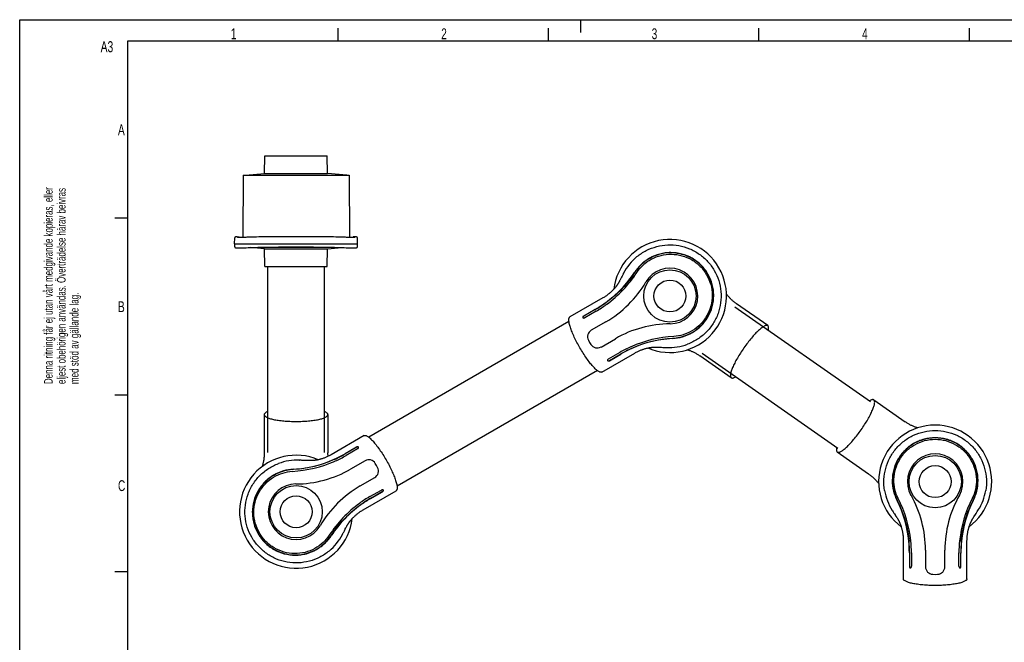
# Model space of a CAD drawing. Extents: x 0 to 420, y 0 to 297.
# Tile 3 of 8: x 0 to 228, y 153 to 297. Entities that reach past the tile are written whole.
import ezdxf

# ---------------------------------------------------------------- set-up
doc = ezdxf.new("R2010")
doc.units = 0
doc.header["$LTSCALE"] = 23.1
for name, color, linetype in [('100350_DXF_CONTINUOUS_LINE', 7, 'CONTINUOUS'), ('102161_DXF_CONTINUOUS_LINE', 7, 'CONTINUOUS'), ('102164_DXF_CONTINUOUS_LINE', 7, 'CONTINUOUS'), ('102167_DXF_CONTINUOUS_LINE', 7, 'CONTINUOUS'), ('102200_DXF_CONTINUOUS_LINE', 7, 'CONTINUOUS'), ('102215_DXF_FORMAT', 7, 'CONTINUOUS')]:
    doc.layers.add(name, color=color, linetype=linetype)
doc.styles.get("Standard").update_dxf_attribs({"font": 'txt', "width": 0.7})

# ---------------------------------------------------------------- blocks, each defined once
blk = doc.blocks.new('SYMBOL_16_BL0', base_point=(7.49, 145.42))
at = {"layer": '102215_DXF_FORMAT', "color": 7, "linetype": 'CONTINUOUS'}
for q in [(0, 14.98), (14.98, 0)]:
    blk.add_line((0, 0), q, dxfattribs=at)
for s, height, width, p in [('Denna ritning får ej utan vårt medgivande kopieras, eller', 1.9979, 0.687469, (7.64, 212.55)), ('eljest obehörigen användas. Överträdelse härav beivras', 1.9979, 0.686067, (10.63, 212.55)), ('med stöd av gällande lag.', 1.9979, 0.696, (13.63, 212.55)), ('Creo Parametric', 4.9947, 0.71746, (12.92, 96.09)), ('This document must not be copied, shown to third party or in', 1.9979, 0.704762, (7.58, 5.22)), ('any way used without our written permission.', 1.9979, 0.705628, (10.58, 5.22)), ('Contravention will be prosecuted.', 1.9979, 0.684704, (13.57, 5.22))]:
    blk.add_text(s, height=height, rotation=90, dxfattribs=dict(at, width=width)).set_placement(p)

msp = doc.modelspace()

# ---------------------------------------------------------------- linework, layer by layer
at = {"layer": '100350_DXF_CONTINUOUS_LINE', "color": 7, "linetype": 'CONTINUOUS'}
for p, q in [((56.74, 261.35), (56.81, 265.46)), ((56.81, 265.46), (71.24, 265.46)), ((71.32, 261.35), (71.24, 265.46)), ((51.73, 260.96), (51.66, 246.54)), ((51.73, 260.96), (76.32, 260.96)), ((52.28, 260.96), (56.74, 261.35)), ((56.74, 261.35), (71.32, 261.35)), ((75.78, 260.96), (71.32, 261.35)), ((76.32, 260.96), (76.4, 246.54)), ((49.78, 245.04), (49.8, 246.43)), ((49.85, 246.56), (49.84, 246.55)), ((49.87, 246.58), (49.85, 246.56)), ((49.88, 246.59), (49.87, 246.58)), ((49.89, 246.59), (49.88, 246.59)), ((49.98, 246.63), (49.97, 246.63)), ((49.98, 246.63), (49.98, 246.63)), ((50.06, 246.66), (49.99, 246.64)), ((50.36, 246.7), (50.35, 246.7)), ((50.37, 246.71), (50.36, 246.7)), ((50.38, 246.71), (50.77, 246.71)), ((50.39, 246.6), (50.39, 246.64)), ((50.4, 246.58), (50.39, 246.6)), ((50.4, 246.58), (50.4, 246.58)), ((50.85, 246.58), (50.77, 246.71)), ((50.85, 246.58), (50.85, 246.54)), ((53.15, 246.58), (53.14, 246.58)), ((55.94, 246.65), (55.37, 246.64)), ((55.97, 246.65), (55.94, 246.65)), ((72.12, 246.65), (72.09, 246.65)), ((72.68, 246.64), (72.12, 246.65)), ((74.91, 246.58), (74.91, 246.58)), ((77.29, 246.71), (77.21, 246.58)), ((77.21, 246.58), (77.21, 246.54)), ((77.68, 246.71), (77.28, 246.71)), ((77.66, 246.64), (77.66, 246.58)), ((77.66, 246.58), (77.66, 246.58)), ((78.08, 246.63), (78, 246.65)), ((78.08, 246.63), (78.08, 246.63)), ((78.17, 246.59), (78.16, 246.6)), ((78.18, 246.59), (78.17, 246.59)), ((78.19, 246.58), (78.18, 246.59)), ((78.2, 246.56), (78.19, 246.58)), ((78.25, 246.44), (78.25, 246.46)), ((78.28, 245.04), (78.25, 246.43)), ((49.78, 245.04), (49.79, 244.38)), ((49.78, 245.04), (78.28, 245.04)), ((49.79, 244.38), (49.79, 244.37)), ((49.84, 244.24), (49.85, 244.23)), ((50.14, 244.15), (50.17, 244.15)), ((50.17, 244.15), (50.19, 244.14)), ((50.19, 244.14), (50.22, 244.14)), ((50.22, 244.14), (50.25, 244.14)), ((50.25, 244.14), (50.29, 244.14)), ((50.25, 244.14), (50.27, 244.14)), ((50.29, 244.14), (50.32, 244.14)), ((50.32, 244.14), (50.36, 244.14)), ((50.34, 244.14), (50.38, 244.14)), ((50.38, 244.14), (50.44, 244.13)), ((50.44, 244.13), (50.5, 244.13)), ((50.48, 244.13), (50.55, 244.13)), ((50.53, 244.13), (50.6, 244.13)), ((50.6, 244.13), (50.68, 244.13)), ((50.65, 244.13), (50.74, 244.13)), ((50.71, 244.13), (50.83, 244.13)), ((50.8, 244.13), (50.93, 244.13)), ((50.89, 244.13), (51.03, 244.13)), ((51.03, 244.13), (51.18, 244.13)), ((51.14, 244.13), (51.34, 244.13)), ((51.34, 244.13), (51.56, 244.13)), ((51.56, 244.13), (51.84, 244.14)), ((51.79, 244.14), (52.1, 244.15)), ((52.1, 244.15), (52.49, 244.16)), ((52.48, 244.16), (52.96, 244.17)), ((52.95, 244.17), (53.61, 244.2)), ((56.74, 243.9), (53.39, 244.19)), ((53.61, 244.2), (54.11, 244.21)), ((54.11, 244.21), (54.62, 244.23)), ((54.62, 244.23), (55.15, 244.24)), ((55.15, 244.24), (55.98, 244.26)), ((57.05, 244.29), (71.01, 244.29)), ((71.32, 243.9), (74.66, 244.19)), ((72.07, 244.26), (72.9, 244.24)), ((72.9, 244.24), (73.43, 244.23)), ((73.43, 244.23), (73.94, 244.21)), ((73.94, 244.21), (74.44, 244.2)), ((74.44, 244.2), (75.16, 244.17)), ((75.16, 244.17), (75.62, 244.16)), ((75.62, 244.16), (76.01, 244.14)), ((76.01, 244.14), (76.31, 244.14)), ((76.31, 244.14), (76.54, 244.13)), ((76.54, 244.13), (76.76, 244.13)), ((76.76, 244.13), (76.95, 244.13)), ((76.95, 244.13), (77.1, 244.13)), ((77.1, 244.13), (77.23, 244.13)), ((77.23, 244.13), (77.35, 244.13)), ((77.35, 244.13), (77.43, 244.13)), ((77.43, 244.13), (77.5, 244.13)), ((77.5, 244.13), (77.57, 244.13)), ((77.57, 244.13), (77.64, 244.13)), ((77.64, 244.13), (77.7, 244.14)), ((77.7, 244.14), (77.73, 244.14)), ((77.73, 244.14), (77.77, 244.14)), ((77.77, 244.14), (77.8, 244.14)), ((77.8, 244.14), (77.83, 244.14)), ((77.83, 244.14), (77.86, 244.14)), ((77.86, 244.14), (77.89, 244.15)), ((77.89, 244.15), (77.91, 244.15)), ((77.91, 244.15), (77.93, 244.15)), ((78.27, 244.38), (78.28, 245.04)), ((56.81, 239.79), (56.74, 243.9)), ((56.74, 243.9), (71.32, 243.9)), ((71.24, 239.79), (71.32, 243.9)), ((56.81, 239.79), (71.24, 239.79))]:
    msp.add_line(p, q, dxfattribs=at)
for points in [[(49.84, 246.55), (49.83, 246.53), (49.82, 246.52), (49.81, 246.5), (49.81, 246.48), (49.8, 246.46), (49.8, 246.44), (49.8, 246.43)], [(49.97, 246.63), (49.96, 246.63), (49.96, 246.63), (49.95, 246.63), (49.94, 246.62), (49.93, 246.62), (49.93, 246.62), (49.92, 246.61), (49.91, 246.61), (49.9, 246.6), (49.89, 246.59)], [(50.35, 246.7), (50.32, 246.7), (50.29, 246.7), (50.25, 246.69), (50.2, 246.68), (50.14, 246.67), (50.06, 246.66)], [(77.71, 246.7), (77.69, 246.7), (77.69, 246.71)], [(78, 246.65), (77.93, 246.67), (77.87, 246.68), (77.82, 246.69), (77.78, 246.7), (77.74, 246.7), (77.71, 246.7)], [(78.16, 246.6), (78.15, 246.61), (78.14, 246.61), (78.13, 246.62), (78.12, 246.62), (78.11, 246.62), (78.11, 246.63), (78.1, 246.63), (78.09, 246.63), (78.09, 246.63), (78.08, 246.63)], [(78.25, 246.43), (78.25, 246.44), (78.25, 246.46), (78.25, 246.48), (78.24, 246.5), (78.23, 246.52), (78.22, 246.53), (78.21, 246.55), (78.2, 246.56)], [(49.79, 244.38), (49.79, 244.37), (49.79, 244.35), (49.79, 244.34), (49.8, 244.32), (49.8, 244.3), (49.81, 244.29), (49.82, 244.27), (49.83, 244.26), (49.84, 244.24), (49.85, 244.23), (49.86, 244.22), (49.87, 244.21), (49.88, 244.21), (49.89, 244.2), (49.9, 244.19), (49.91, 244.19), (49.92, 244.19), (49.93, 244.18), (49.94, 244.18), (49.95, 244.18), (49.95, 244.18), (49.96, 244.17), (49.97, 244.17), (49.97, 244.17), (49.98, 244.17), (49.99, 244.17), (50, 244.17), (50, 244.16), (50.01, 244.16), (50.02, 244.16)], [(50.02, 244.16), (50.03, 244.16), (50.03, 244.16), (50.04, 244.16)], [(50.04, 244.16), (50.05, 244.16), (50.06, 244.16), (50.07, 244.15), (50.08, 244.15), (50.09, 244.15), (50.1, 244.15), (50.11, 244.15), (50.12, 244.15), (50.14, 244.15)], [(50.08, 244.15), (50.09, 244.15), (50.1, 244.15), (50.11, 244.15), (50.12, 244.15), (50.13, 244.15)], [(55.98, 244.26), (57.29, 244.29), (58.63, 244.31), (59.98, 244.32), (61.33, 244.33), (62.68, 244.33), (64.03, 244.33), (65.38, 244.33), (66.72, 244.33), (68.07, 244.32), (69.42, 244.31), (70.77, 244.29), (72.07, 244.26)], [(77.93, 244.15), (77.95, 244.15), (77.96, 244.15), (77.97, 244.15), (77.98, 244.15), (77.99, 244.15), (78, 244.16), (78, 244.16), (78.01, 244.16), (78.02, 244.16), (78.03, 244.16), (78.04, 244.16), (78.04, 244.16), (78.05, 244.16), (78.06, 244.17), (78.07, 244.17), (78.07, 244.17), (78.08, 244.17), (78.09, 244.17), (78.09, 244.17), (78.1, 244.18), (78.11, 244.18), (78.12, 244.18), (78.12, 244.18), (78.13, 244.19), (78.14, 244.19), (78.15, 244.19), (78.16, 244.2), (78.17, 244.21), (78.18, 244.21), (78.19, 244.22), (78.2, 244.23), (78.21, 244.24), (78.22, 244.26), (78.23, 244.27), (78.24, 244.29), (78.25, 244.3), (78.26, 244.32), (78.26, 244.34), (78.26, 244.35), (78.27, 244.37), (78.27, 244.38)]]:
    msp.add_lwpolyline(points, dxfattribs=at)
for centre, start, end in [((58.99, 79.92), 91.2419, 92.0072), ((69.07, 79.92), 87.9928, 88.7581)]:
    msp.add_arc(centre, 166.76, start, end, dxfattribs=at)
for points, knots in [([(50.39, 246.64), (50.39, 246.64), (50.4, 246.65), (50.41, 246.65), (50.42, 246.65)], [0, 0, 0, 0, 0.309931, 1, 1, 1, 1]), ([(53.14, 246.58), (52.97, 246.57), (52.62, 246.56), (52.12, 246.55), (51.66, 246.54), (51.3, 246.54), (51.05, 246.54), (50.89, 246.54), (50.75, 246.54), (50.63, 246.55), (50.54, 246.55), (50.48, 246.56), (50.44, 246.56), (50.42, 246.57), (50.4, 246.57), (50.4, 246.57), (50.4, 246.58)], [0, 0, 0, 0, 0.191864, 0.376424, 0.547089, 0.697534, 0.763178, 0.821595, 0.872351, 0.915159, 0.949637, 0.975363, 0.984873, 0.99213, 0.997136, 1, 1, 1, 1]), ([(50.42, 246.65), (50.47, 246.67), (50.56, 246.69), (50.67, 246.7), (50.74, 246.71), (50.77, 246.71)], [0, 0, 0, 0, 0.440196, 0.751813, 1, 1, 1, 1]), ([(50.85, 246.58), (50.84, 246.58), (50.82, 246.58), (50.77, 246.58), (50.69, 246.57), (50.63, 246.56), (50.59, 246.55)], [0, 0, 0, 0, 0.062261, 0.248635, 0.560365, 1, 1, 1, 1]), ([(64.03, 246.71), (62.68, 246.71), (60, 246.71), (57.31, 246.68), (55.97, 246.65)], [0, 0, 0, 0, 0.500471, 1, 1, 1, 1]), ([(72.09, 246.65), (70.74, 246.68), (68.06, 246.71), (65.37, 246.71), (64.03, 246.71)], [0, 0, 0, 0, 0.499529, 1, 1, 1, 1]), ([(77.66, 246.58), (77.66, 246.57), (77.65, 246.57), (77.64, 246.57), (77.62, 246.56), (77.58, 246.56), (77.52, 246.55), (77.42, 246.55), (77.3, 246.54), (77.16, 246.54), (77, 246.54), (76.75, 246.54), (76.4, 246.54), (75.93, 246.55), (75.43, 246.56), (75.09, 246.57), (74.91, 246.58)], [0, 0, 0, 0, 0.002858, 0.007848, 0.015085, 0.024578, 0.050286, 0.08478, 0.127637, 0.178453, 0.236899, 0.302546, 0.453007, 0.623687, 0.808192, 1, 1, 1, 1]), ([(77.47, 246.55), (77.43, 246.56), (77.37, 246.57), (77.28, 246.58), (77.23, 246.58), (77.21, 246.58)], [0, 0, 0, 0, 0.438119, 0.749367, 1, 1, 1, 1]), ([(77.28, 246.71), (77.28, 246.71), (77.34, 246.71), (77.36, 246.7), (77.43, 246.7), (77.51, 246.68), (77.59, 246.67), (77.64, 246.65)], [0, 0, 0, 0, 0.062529, 0.248217, 0.388678, 0.559268, 1, 1, 1, 1]), ([(77.64, 246.65), (77.64, 246.65), (77.65, 246.65), (77.66, 246.64), (77.66, 246.64)], [0, 0, 0, 0, 0.690076, 1, 1, 1, 1])]:
    msp.add_open_spline(points, degree=3, knots=knots, dxfattribs=at)
at = {"layer": '102161_DXF_CONTINUOUS_LINE', "color": 7, "linetype": 'CONTINUOUS'}
for p, q in [((57.45, 196.71), (57.45, 239.79)), ((70.6, 196.71), (70.6, 239.79))]:
    msp.add_line(p, q, dxfattribs=at)
at = {"layer": '102164_DXF_CONTINUOUS_LINE', "color": 7, "linetype": 'CONTINUOUS'}
for p, q in [((127.24, 227.05), (80.84, 200.26)), ((133.82, 215.66), (87.42, 188.87))]:
    msp.add_line(p, q, dxfattribs=at)
at = {"layer": '102167_DXF_CONTINUOUS_LINE', "color": 7, "linetype": 'CONTINUOUS'}
for p, q in [((165.66, 230.46), (197.06, 208.48)), ((158.12, 219.69), (189.52, 197.7))]:
    msp.add_line(p, q, dxfattribs=at)
at = {"layer": '102200_DXF_CONTINUOUS_LINE', "color": 7, "linetype": 'CONTINUOUS'}
for p, q in [((139.44, 237.36), (139.1, 236.71)), ((139.53, 237.53), (139.44, 237.36)), ((139.61, 237.69), (139.53, 237.53)), ((139.69, 237.84), (139.61, 237.69)), ((139.79, 238.02), (139.69, 237.84)), ((139.9, 238.22), (139.79, 238.02)), ((139.89, 238.2), (139.9, 238.22)), ((139.9, 238.22), (139.9, 238.23)), ((142.97, 238.43), (142.96, 238.41)), ((139.02, 236.54), (138.96, 236.44)), ((139.1, 236.71), (139.02, 236.54)), ((135.11, 232.52), (127.46, 228.1)), ((135.61, 231.34), (135.67, 231.38)), ((135.9, 230.99), (135.89, 230.98)), ((133.31, 229.87), (130.65, 228.32)), ((133.34, 229.82), (130.67, 228.28)), ((133.55, 229.46), (130.88, 227.92)), ((135.76, 226.97), (132.41, 225.04)), ((131.75, 222.69), (132.01, 222.21)), ((132.01, 222.21), (132.3, 221.74)), ((134.66, 221.14), (138.01, 223.07)), ((136.39, 218.38), (139.06, 219.92)), ((136.6, 218.02), (139.27, 219.56)), ((136.62, 217.97), (139.29, 219.51)), ((141.78, 220.79), (141.72, 220.77)), ((147.66, 221.12), (147.78, 221.12)), ((147.78, 221.12), (147.9, 221.11)), ((147.9, 221.11), (148.09, 221.1)), ((148.09, 221.1), (148.69, 221.08)), ((148.69, 221.08), (148.95, 221.06)), ((148.95, 221.06), (149.14, 221.06)), ((149.14, 221.06), (149.33, 221.05)), ((149.33, 221.05), (149.49, 221.04)), ((149.49, 221.04), (149.82, 221.04)), ((149.82, 221.03), (149.8, 221.03)), ((164.83, 214.01), (157.59, 219.08)), ((197.87, 208.89), (205.11, 203.82)), ((71.4, 205.46), (71.4, 196.62)), ((78.03, 197.95), (75.37, 196.41)), ((78.06, 197.91), (75.39, 196.36)), ((78.27, 197.54), (75.6, 196)), ((65.17, 194.88), (64.83, 194.89)), ((64.83, 194.89), (64.86, 194.89)), ((65.33, 194.87), (65.17, 194.88)), ((65.51, 194.87), (65.33, 194.87)), ((65.7, 194.86), (65.51, 194.87)), ((65.97, 194.85), (65.7, 194.86)), ((66.75, 194.81), (66.57, 194.82)), ((66.88, 194.8), (66.75, 194.81)), ((66.99, 194.8), (66.88, 194.8)), ((72.88, 195.13), (72.94, 195.16)), ((79.99, 194.78), (76.65, 192.85)), ((82.65, 193.71), (82.36, 194.18)), ((82.91, 193.23), (82.65, 193.71)), ((78.9, 188.95), (82.24, 190.88)), ((79.55, 183.4), (87.2, 187.82)), ((81.11, 186.46), (83.78, 188)), ((81.32, 186.1), (83.99, 187.64)), ((81.34, 186.06), (84.01, 187.6)), ((78.75, 184.93), (78.76, 184.94)), ((203.5, 186.04), (203.51, 186.02)), ((220.62, 186.02), (220.63, 186.04)), ((79.04, 184.58), (78.99, 184.54)), ((202.14, 183.28), (202.14, 183.28)), ((202.14, 183.28), (202.22, 183.16)), ((202.15, 183.26), (202.14, 183.28)), ((202.22, 183.16), (202.34, 182.96)), ((202.34, 182.96), (202.43, 182.81)), ((202.43, 182.81), (202.53, 182.66)), ((202.53, 182.66), (202.63, 182.5)), ((221.39, 182.32), (221.53, 182.54)), ((221.53, 182.54), (221.63, 182.7)), ((221.63, 182.7), (221.73, 182.86)), ((221.73, 182.86), (221.82, 183)), ((221.82, 183), (221.99, 183.28)), ((221.99, 183.28), (221.98, 183.26)), ((202.88, 182.11), (202.91, 182.05)), ((203.12, 181.73), (203.19, 181.63)), ((203.19, 181.63), (203.25, 181.53)), ((220.84, 181.45), (220.9, 181.55)), ((220.9, 181.55), (220.96, 181.66)), ((220.96, 181.66), (221.06, 181.82)), ((221.06, 181.82), (221.39, 182.32)), ((74.87, 177.9), (74.96, 178.08)), ((74.96, 178.08), (75.05, 178.23)), ((75.05, 178.23), (75.13, 178.39)), ((75.13, 178.39), (75.22, 178.57)), ((75.22, 178.57), (75.4, 178.92)), ((75.4, 178.92), (75.43, 178.98)), ((75.43, 178.98), (75.58, 179.27)), ((75.58, 179.27), (75.64, 179.38)), ((75.64, 179.38), (75.7, 179.48)), ((71.69, 177.5), (71.7, 177.51)), ((74.76, 177.7), (74.87, 177.9)), ((74.77, 177.72), (74.76, 177.7)), ((74.76, 177.7), (74.76, 177.69)), ((204.69, 176.28), (204.69, 167.44)), ((205.96, 176.13), (205.95, 176.19)), ((206.41, 176.2), (206.41, 176.19)), ((218.18, 176.19), (218.17, 176.13)), ((206.09, 173.4), (206.09, 170.32)), ((206.14, 173.4), (206.14, 170.32)), ((206.56, 173.4), (206.56, 170.32)), ((209.82, 174.07), (209.82, 170.21)), ((214.32, 170.21), (214.32, 174.07)), ((217.57, 170.32), (217.57, 173.4)), ((217.99, 170.32), (217.99, 173.4)), ((218.04, 170.32), (218.04, 173.4)), ((211.52, 168.46), (212.07, 168.44)), ((212.07, 168.44), (212.61, 168.46))]:
    msp.add_line(p, q, dxfattribs=at)
for points in [[(138.96, 236.44), (138.91, 236.33), (138.88, 236.28), (138.85, 236.23), (138.82, 236.18), (138.79, 236.13), (138.77, 236.08), (138.74, 236.03), (138.71, 235.98), (138.68, 235.93), (138.65, 235.88), (138.62, 235.83), (138.58, 235.78), (138.55, 235.73), (138.52, 235.67), (138.48, 235.62), (138.44, 235.56), (138.4, 235.5), (138.36, 235.44), (138.32, 235.38), (138.27, 235.32), (138.22, 235.25), (138.17, 235.18), (138.12, 235.11), (138.06, 235.04), (138, 234.97), (137.94, 234.89), (137.87, 234.81), (137.8, 234.73), (137.72, 234.64), (137.65, 234.55), (137.56, 234.46), (137.47, 234.37), (137.38, 234.28), (137.28, 234.18), (137.18, 234.08), (137.07, 233.98), (136.96, 233.88), (136.85, 233.77), (136.73, 233.67), (136.6, 233.56), (136.47, 233.46), (136.34, 233.35), (136.2, 233.24), (136.05, 233.14), (135.91, 233.03), (135.76, 232.93), (135.6, 232.82), (135.44, 232.72), (135.28, 232.62), (135.11, 232.52)], [(173.29, 226.1), (166.05, 231.17), (165.89, 231.28), (165.74, 231.4), (165.58, 231.52), (165.44, 231.64), (165.29, 231.75), (165.15, 231.87), (165.02, 231.99), (164.89, 232.11), (164.76, 232.23), (164.64, 232.35), (164.53, 232.47), (164.42, 232.58), (164.31, 232.7), (164.21, 232.81), (164.11, 232.92), (164.01, 233.03), (163.93, 233.14), (163.84, 233.24), (163.76, 233.34), (163.72, 233.39)], [(134.83, 215.32), (142.49, 219.74), (142.66, 219.84), (142.83, 219.93), (143, 220.02), (143.17, 220.1), (143.34, 220.18), (143.51, 220.26), (143.67, 220.33), (143.84, 220.39), (144, 220.46), (144.16, 220.52), (144.31, 220.57), (144.46, 220.63), (144.61, 220.67), (144.76, 220.72), (144.9, 220.76), (145.04, 220.8), (145.17, 220.84), (145.3, 220.87), (145.42, 220.9), (145.55, 220.92), (145.66, 220.95), (145.77, 220.97), (145.88, 220.99), (145.98, 221.01), (146.08, 221.02), (146.17, 221.04), (146.27, 221.05), (146.35, 221.06), (146.44, 221.07), (146.52, 221.08), (146.6, 221.09), (146.67, 221.1), (146.74, 221.1), (146.81, 221.11), (146.88, 221.11), (146.95, 221.11), (147.01, 221.12), (147.08, 221.12), (147.14, 221.12), (147.2, 221.12), (147.26, 221.12), (147.32, 221.12), (147.37, 221.12), (147.43, 221.12), (147.49, 221.12), (147.55, 221.12), (147.61, 221.12), (147.66, 221.12)], [(154.7, 220.51), (154.79, 220.48), (154.91, 220.44), (155.04, 220.4), (155.17, 220.35), (155.3, 220.3), (155.44, 220.24), (155.58, 220.19), (155.72, 220.13), (155.86, 220.06), (156.01, 219.99), (156.16, 219.92), (156.32, 219.84), (156.47, 219.76), (156.63, 219.68), (156.79, 219.59), (156.95, 219.49), (157.11, 219.4), (157.27, 219.3), (157.43, 219.19), (157.59, 219.08)], [(56.65, 205.46), (56.65, 196.62), (56.65, 196.42), (56.64, 196.23), (56.63, 196.04), (56.62, 195.85), (56.6, 195.66), (56.59, 195.48), (56.56, 195.3), (56.54, 195.13), (56.52, 194.96), (56.49, 194.79), (56.46, 194.63), (56.43, 194.47), (56.4, 194.32), (56.36, 194.17), (56.33, 194.02), (56.29, 193.88), (56.26, 193.75), (56.22, 193.62), (56.18, 193.5), (56.16, 193.44)], [(208, 202.39), (207.91, 202.42), (207.79, 202.46), (207.66, 202.51), (207.53, 202.55), (207.4, 202.6), (207.26, 202.66), (207.12, 202.72), (206.98, 202.78), (206.83, 202.84), (206.68, 202.91), (206.53, 202.98), (206.38, 203.06), (206.22, 203.14), (206.07, 203.23), (205.91, 203.32), (205.75, 203.41), (205.59, 203.51), (205.43, 203.61), (205.27, 203.71), (205.11, 203.82)], [(79.83, 200.6), (72.17, 196.18), (72, 196.08), (71.83, 195.99), (71.66, 195.9), (71.49, 195.82), (71.32, 195.74), (71.15, 195.67), (70.98, 195.59), (70.82, 195.53), (70.66, 195.46), (70.5, 195.4), (70.35, 195.35), (70.19, 195.3), (70.05, 195.25), (69.9, 195.2), (69.76, 195.16), (69.62, 195.12), (69.49, 195.09), (69.36, 195.05), (69.23, 195.02), (69.11, 195), (69, 194.97), (68.89, 194.95), (68.78, 194.93), (68.68, 194.91), (68.58, 194.9), (68.48, 194.88), (68.39, 194.87), (68.3, 194.86), (68.22, 194.85), (68.14, 194.84), (68.06, 194.83), (67.99, 194.82), (67.91, 194.82), (67.84, 194.81), (67.78, 194.81), (67.71, 194.81), (67.65, 194.8), (67.58, 194.8), (67.52, 194.8), (67.46, 194.8), (67.4, 194.8), (67.34, 194.8), (67.28, 194.8), (67.23, 194.8), (67.17, 194.8), (67.11, 194.8), (67.05, 194.8), (66.99, 194.8)], [(71.44, 195.8), (71.43, 195.86), (71.42, 196.05), (71.41, 196.24), (71.41, 196.43), (71.4, 196.62)], [(189.4, 196.81), (196.65, 191.74), (196.81, 191.62), (196.96, 191.5), (197.11, 191.39), (197.26, 191.27), (197.4, 191.15), (197.54, 191.03), (197.68, 190.91), (197.81, 190.79), (197.93, 190.67), (198.05, 190.55), (198.17, 190.43), (198.28, 190.32), (198.39, 190.2), (198.49, 190.09), (198.59, 189.98), (198.68, 189.87), (198.77, 189.77), (198.85, 189.66), (198.93, 189.56), (198.98, 189.51)], [(66.57, 194.82), (66.24, 194.83), (65.97, 194.85)], [(75.7, 179.48), (75.75, 179.59), (75.78, 179.64), (75.81, 179.69), (75.83, 179.74), (75.86, 179.79), (75.89, 179.84), (75.92, 179.89), (75.95, 179.94), (75.98, 179.99), (76.01, 180.04), (76.04, 180.09), (76.07, 180.14), (76.11, 180.19), (76.14, 180.25), (76.18, 180.3), (76.22, 180.36), (76.26, 180.42), (76.3, 180.48), (76.34, 180.54), (76.39, 180.6), (76.43, 180.67), (76.49, 180.74), (76.54, 180.81), (76.6, 180.88), (76.66, 180.96), (76.72, 181.03), (76.79, 181.11), (76.86, 181.19), (76.93, 181.28), (77.01, 181.37), (77.1, 181.46), (77.18, 181.55), (77.28, 181.64), (77.37, 181.74), (77.48, 181.84), (77.58, 181.94), (77.69, 182.04), (77.81, 182.15), (77.93, 182.25), (78.06, 182.36), (78.19, 182.46), (78.32, 182.57), (78.46, 182.68), (78.6, 182.78), (78.75, 182.89), (78.9, 183), (79.06, 183.1), (79.22, 183.2), (79.38, 183.3), (79.55, 183.4)], [(202.63, 182.5), (202.66, 182.44), (202.88, 182.11)], [(202.91, 182.05), (203.09, 181.78), (203.12, 181.73)], [(203.25, 181.53), (203.31, 181.43), (203.34, 181.38), (203.37, 181.33), (203.4, 181.28), (203.43, 181.23), (203.46, 181.18), (203.49, 181.13), (203.52, 181.08), (203.54, 181.03), (203.57, 180.97), (203.6, 180.92), (203.63, 180.86), (203.66, 180.81), (203.69, 180.75), (203.72, 180.69), (203.75, 180.62), (203.78, 180.56), (203.81, 180.49), (203.85, 180.42), (203.88, 180.34), (203.91, 180.26), (203.95, 180.18), (203.98, 180.1), (204.02, 180.01), (204.05, 179.91), (204.09, 179.82), (204.12, 179.71), (204.16, 179.61), (204.19, 179.49), (204.23, 179.38), (204.27, 179.25), (204.3, 179.13), (204.34, 178.99), (204.37, 178.86), (204.41, 178.71), (204.44, 178.56), (204.47, 178.41), (204.5, 178.26), (204.53, 178.09), (204.56, 177.93), (204.58, 177.76), (204.61, 177.59), (204.63, 177.41), (204.64, 177.23), (204.66, 177.04), (204.67, 176.86), (204.68, 176.67), (204.69, 176.47), (204.69, 176.28)], [(219.44, 167.44), (219.44, 176.28), (219.45, 176.48), (219.45, 176.67), (219.46, 176.86), (219.47, 177.05), (219.49, 177.24), (219.51, 177.42), (219.53, 177.6), (219.55, 177.78), (219.58, 177.95), (219.61, 178.11), (219.63, 178.28), (219.67, 178.43), (219.7, 178.59), (219.73, 178.74), (219.77, 178.88), (219.8, 179.02), (219.84, 179.15), (219.87, 179.28), (219.91, 179.4), (219.95, 179.52), (219.98, 179.63), (220.02, 179.74), (220.06, 179.84), (220.09, 179.94), (220.13, 180.03), (220.16, 180.12), (220.2, 180.21), (220.23, 180.29), (220.27, 180.37), (220.3, 180.44), (220.33, 180.51), (220.36, 180.58), (220.39, 180.65), (220.42, 180.71), (220.45, 180.77), (220.48, 180.83), (220.51, 180.89), (220.54, 180.94), (220.57, 181), (220.6, 181.05), (220.63, 181.1), (220.66, 181.15), (220.69, 181.2), (220.72, 181.25), (220.75, 181.3), (220.78, 181.35), (220.81, 181.4), (220.84, 181.45)]]:
    msp.add_lwpolyline(points, dxfattribs=at)
for centre, radius in [((150.63, 232.96), 6.06), ((150.63, 232.96), 3.7), ((212.07, 189.94), 6.06), ((212.07, 189.94), 3.7), ((64.03, 182.96), 6.06), ((64.03, 182.96), 3.7)]:
    msp.add_circle(centre, radius, dxfattribs=at)
for centre, radius, start, end in [((150.63, 232.96), 13.1, 246.8943, 173.1061), ((150.78, 232.65), 12.23, 129.5526, 152.8935), ((120.34, 252.85), 26.38, 305.5258, 326.8266), ((119.04, 254.08), 28.6, 306.2478, 326.7598), ((150.63, 232.96), 6.44, 270.4474, 149.5526), ((122.88, 249.27), 25.75, 300, 329.5526), ((118.93, 254.78), 28.77, 300.0003, 305.4462), ((118.76, 255.07), 29.15, 300.0028, 305.3762), ((120.38, 252.27), 26.34, 299.9917, 306.079), ((122.93, 248.78), 22.02, 306.0987, 306.2359), ((150.88, 200.77), 25.75, 90.4474, 120), ((133.29, 223.53), 1.75, 120, 208.5), ((153.13, 195.04), 28.6, 93.1974, 113.7524), ((133.79, 222.66), 1.75, 211.5, 300), ((152.71, 196.78), 26.38, 93.1734, 114.4742), ((150.44, 233.25), 12.23, 267.1277, 290.4475), ((152.26, 197.06), 26.4, 113.9281, 120.0011), ((153.83, 194.34), 29.12, 114.6203, 120.0007), ((153.67, 194.61), 28.76, 114.5528, 120.0007), ((150.49, 201.05), 22.03, 113.7643, 113.9287), ((136.31, 218.06), 0.149, 204.6796, 209.9914), ((212.07, 189.94), 13.1, 306.8943, 233.1061), ((60.99, 221.31), 28.76, 294.5528, 300.0007), ((60.83, 221.58), 29.12, 294.6203, 300.0007), ((78.34, 197.87), 0.149, 24.6796, 29.9914), ((212.07, 189.94), 6.44, 330.4474, 209.5526), ((64.03, 182.96), 13.1, 66.8943, 353.1061), ((64.22, 182.67), 12.23, 87.1277, 110.4475), ((61.53, 220.88), 28.6, 273.1974, 293.7524), ((61.95, 219.14), 26.38, 273.1734, 294.4742), ((64.17, 214.87), 22.03, 293.7643, 293.9287), ((62.4, 218.86), 26.4, 293.9281, 300.0011), ((80.87, 193.26), 1.75, 31.5, 120), ((63.78, 215.15), 25.75, 270.4474, 300), ((81.37, 192.4), 1.75, 300, 28.5), ((64.03, 182.96), 6.44, 90.4474, 329.5526), ((91.78, 166.65), 25.75, 120, 149.5526), ((212.41, 189.92), 12.23, 189.5526, 212.8935), ((211.73, 189.92), 12.23, 327.6758, 350.4507), ((95.62, 161.84), 28.6, 126.2478, 146.7598), ((91.73, 167.14), 22.02, 126.0987, 126.2359), ((94.27, 163.65), 26.34, 119.9917, 126.079), ((95.9, 160.85), 29.15, 120.0028, 125.3762), ((95.73, 161.14), 28.77, 120.0003, 125.4462), ((179.7, 173.65), 26.38, 5.5258, 26.8266), ((177.98, 173.14), 28.6, 6.2478, 26.7598), ((184.07, 174.07), 25.75, 0, 29.5526), ((240.07, 174.07), 25.75, 150.4474, 180), ((246.16, 173.14), 28.6, 153.2402, 173.7522), ((244.43, 173.65), 26.38, 153.1734, 174.4742), ((94.32, 163.07), 26.38, 125.5258, 146.8266), ((211.52, 190.03), 12.46, 327.2004, 327.7445), ((63.87, 183.27), 12.23, 309.5526, 332.8935), ((177.32, 173.4), 28.77, 0.0003, 5.4462), ((176.99, 173.4), 29.15, 0.0028, 5.3762), ((184.52, 173.86), 22.02, 6.0987, 6.2359), ((180.22, 173.4), 26.34, 359.9917, 6.079), ((243.97, 173.4), 26.4, 173.9281, 180.0011), ((239.63, 173.86), 22.03, 173.7643, 173.9287), ((247.11, 173.4), 29.12, 174.6203, 180.0007), ((246.8, 173.4), 28.76, 174.5528, 180.0007), ((211.57, 170.21), 1.75, 180, 268.5), ((212.57, 170.21), 1.75, 271.5, 360), ((217.82, 170.09), 0.149, 264.6796, 269.9914)]:
    msp.add_arc(centre, radius, start, end, dxfattribs=at)
for points, knots in [([(142.99, 242.08), (143.66, 242.63), (145.11, 243.58), (147.54, 244.51), (150.11, 244.9), (152.7, 244.73), (155.2, 244), (157.48, 242.74), (159.43, 241.03), (160.46, 239.63), (160.89, 238.88)], [0, 0, 0, 0, 0.125011, 0.250011, 0.375011, 0.500009, 0.625007, 0.750005, 0.875, 1, 1, 1, 1]), ([(159.44, 238.05), (159.01, 238.8), (158.2, 239.85), (156.89, 241), (155.44, 241.96), (153.41, 242.79), (151.24, 243.07), (149.52, 242.96), (147.84, 242.62), (145.86, 241.81), (143.88, 240.32), (142.84, 239.07), (142.42, 238.41)], [0, 0, 0, 0, 0.127967, 0.192053, 0.256102, 0.383734, 0.510963, 0.574481, 0.637769, 0.762974, 0.885131, 1, 1, 1, 1]), ([(159.39, 238.02), (158.9, 238.86), (157.66, 240.42), (155.2, 242.1), (152.36, 242.99), (149.45, 243), (146.88, 242.25), (144.9, 241.07), (143.47, 239.76), (142.75, 238.83), (142.45, 238.37)], [0, 0, 0, 0, 0.144919, 0.289912, 0.43481, 0.580042, 0.714627, 0.825861, 0.918603, 1, 1, 1, 1]), ([(142.97, 238.43), (143.37, 239.04), (144.37, 240.22), (146.28, 241.59), (148.54, 242.47), (150.99, 242.75), (153.44, 242.4), (155.74, 241.43), (157.71, 239.91), (158.72, 238.58), (159.13, 237.87)], [0, 0, 0, 0, 0.114836, 0.236975, 0.362222, 0.488843, 0.616176, 0.743923, 0.871904, 1, 1, 1, 1]), ([(142.45, 238.37), (141.47, 236.87), (139.38, 234.29), (136.86, 232.16), (135.64, 231.3)], [0, 0, 0, 0, 0.545746, 1, 1, 1, 1]), ([(151.22, 223.17), (151.77, 223.21), (152.94, 223.36), (154.79, 223.94), (156.8, 225.07), (158.73, 226.92), (160.18, 229.44), (160.83, 232.35), (160.61, 235.32), (159.88, 237.17), (159.39, 238.02)], [0, 0, 0, 0, 0.081398, 0.174131, 0.285355, 0.419963, 0.565199, 0.71009, 0.855082, 1, 1, 1, 1]), ([(151.25, 223.12), (152.03, 223.17), (153.63, 223.43), (155.91, 224.41), (157.6, 225.71), (158.73, 227), (159.7, 228.44), (160.54, 230.45), (160.83, 232.63), (160.72, 234.36), (160.38, 236.07), (159.88, 237.3), (159.44, 238.05)], [0, 0, 0, 0, 0.11487, 0.237028, 0.362232, 0.42552, 0.489038, 0.616266, 0.743898, 0.807947, 0.872033, 1, 1, 1, 1]), ([(159.13, 237.87), (159.54, 237.16), (160.18, 235.62), (160.52, 233.15), (160.21, 230.68), (159.29, 228.38), (157.82, 226.4), (155.93, 224.88), (153.78, 223.91), (152.27, 223.63), (151.53, 223.59)], [0, 0, 0, 0, 0.128097, 0.256079, 0.383823, 0.511153, 0.637775, 0.763023, 0.885164, 1, 1, 1, 1]), ([(160.89, 238.88), (161.32, 238.14), (162.02, 236.55), (162.53, 234), (162.47, 231.4), (161.86, 228.87), (160.71, 226.54), (159.09, 224.5), (157.07, 222.87), (155.52, 222.09), (154.71, 221.79)], [0, 0, 0, 0, 0.125, 0.249995, 0.374993, 0.499991, 0.624989, 0.749989, 0.874989, 1, 1, 1, 1]), ([(129.79, 220.93), (129.54, 221.35), (129.09, 222.18), (128.47, 223.42), (127.96, 224.58), (127.57, 225.64), (127.35, 226.43), (127.25, 226.97), (127.21, 227.31), (127.21, 227.59), (127.25, 227.81), (127.33, 227.99), (127.41, 228.07), (127.46, 228.1)], [0, 0, 0, 0, 0.186919, 0.36653, 0.532041, 0.677517, 0.798283, 0.848399, 0.89138, 0.927266, 0.95645, 0.979967, 1, 1, 1, 1]), ([(130.65, 228.32), (130.6, 228.3), (130.53, 228.25), (130.45, 228.15), (130.41, 228.04), (130.42, 227.97), (130.43, 227.94)], [0, 0, 0, 0, 0.302162, 0.57575, 0.804974, 1, 1, 1, 1]), ([(130.67, 228.28), (130.63, 228.26), (130.56, 228.21), (130.47, 228.09), (130.43, 227.98), (130.45, 227.92)], [0, 0, 0, 0, 0.297256, 0.572072, 1, 1, 1, 1]), ([(130.43, 227.94), (130.44, 227.93), (130.47, 227.89), (130.53, 227.86), (130.57, 227.85)], [0, 0, 0, 0, 0.231133, 1, 1, 1, 1]), ([(130.57, 227.85), (130.59, 227.85), (130.7, 227.84), (130.81, 227.88), (130.88, 227.92)], [0, 0, 0, 0, 0.226618, 1, 1, 1, 1]), ([(173.29, 226.1), (173.25, 226.13), (173.14, 226.17), (172.95, 226.16), (172.73, 226.1), (172.47, 225.98), (172.18, 225.81), (171.73, 225.49), (171.11, 224.95), (170.32, 224.15), (169.48, 223.2), (168.62, 222.12), (168.06, 221.35), (167.78, 220.95)], [0, 0, 0, 0, 0.020034, 0.043552, 0.072737, 0.108625, 0.151607, 0.201723, 0.32249, 0.467964, 0.633473, 0.813081, 1, 1, 1, 1]), ([(173.41, 225.03), (173.44, 225.16), (173.48, 225.39), (173.49, 225.7), (173.43, 225.94), (173.34, 226.06), (173.29, 226.1)], [0, 0, 0, 0, 0.344899, 0.618807, 0.829858, 1, 1, 1, 1]), ([(141.7, 220.81), (143.05, 221.43), (146.16, 222.55), (149.43, 223.07), (151.22, 223.17)], [0, 0, 0, 0, 0.454255, 1, 1, 1, 1]), ([(134.83, 215.32), (134.79, 215.3), (134.67, 215.26), (134.48, 215.29), (134.27, 215.37), (134.02, 215.51), (133.75, 215.7), (133.33, 216.07), (132.76, 216.66), (132.04, 217.52), (131.29, 218.54), (130.52, 219.69), (130.03, 220.51), (129.79, 220.93)], [0, 0, 0, 0, 0.020033, 0.04355, 0.072734, 0.10862, 0.151601, 0.201717, 0.322483, 0.467958, 0.633469, 0.81308, 1, 1, 1, 1]), ([(167.78, 220.95), (167.5, 220.56), (166.97, 219.77), (166.25, 218.59), (165.64, 217.47), (165.16, 216.46), (164.87, 215.69), (164.72, 215.15), (164.66, 214.82), (164.63, 214.54), (164.65, 214.31), (164.71, 214.13), (164.79, 214.04), (164.83, 214.01)], [0, 0, 0, 0, 0.186918, 0.366526, 0.532036, 0.67751, 0.798277, 0.848393, 0.891376, 0.927263, 0.956448, 0.979966, 1, 1, 1, 1]), ([(136.39, 218.38), (136.35, 218.35), (136.28, 218.3), (136.2, 218.2), (136.16, 218.09), (136.17, 218.02), (136.18, 217.99)], [0, 0, 0, 0, 0.295118, 0.567673, 0.802282, 1, 1, 1, 1]), ([(136.17, 218.01), (136.18, 218), (136.21, 217.97), (136.26, 217.95), (136.29, 217.95)], [0, 0, 0, 0, 0.23265, 1, 1, 1, 1]), ([(136.18, 217.98), (136.2, 217.95), (136.26, 217.91), (136.37, 217.89), (136.5, 217.91), (136.58, 217.95), (136.62, 217.97)], [0, 0, 0, 0, 0.195026, 0.42425, 0.697838, 1, 1, 1, 1]), ([(136.29, 217.95), (136.31, 217.94), (136.42, 217.94), (136.53, 217.97), (136.6, 218.02)], [0, 0, 0, 0, 0.224819, 1, 1, 1, 1]), ([(164.83, 214.01), (164.88, 213.98), (165.03, 213.93), (165.27, 213.96), (165.56, 214.08), (165.76, 214.19), (165.87, 214.26)], [0, 0, 0, 0, 0.170142, 0.381193, 0.655101, 1, 1, 1, 1]), ([(194.92, 201.95), (195.2, 202.35), (195.73, 203.14), (196.45, 204.32), (197.05, 205.43), (197.53, 206.45), (197.83, 207.21), (197.98, 207.75), (198.04, 208.08), (198.06, 208.36), (198.05, 208.59), (197.99, 208.77), (197.91, 208.86), (197.87, 208.89)], [0, 0, 0, 0, 0.186918, 0.366526, 0.532036, 0.67751, 0.798277, 0.848393, 0.891376, 0.927263, 0.956448, 0.979966, 1, 1, 1, 1]), ([(197.87, 208.89), (197.81, 208.93), (197.67, 208.97), (197.43, 208.94), (197.13, 208.83), (196.93, 208.71), (196.83, 208.64)], [0, 0, 0, 0, 0.170142, 0.381193, 0.655101, 1, 1, 1, 1]), ([(57.45, 206.17), (57.33, 206.12), (57.12, 206.02), (56.87, 205.85), (56.7, 205.67), (56.65, 205.52), (56.65, 205.46)], [0, 0, 0, 0, 0.344899, 0.618807, 0.829858, 1, 1, 1, 1]), ([(56.65, 205.46), (56.65, 205.41), (56.68, 205.29), (56.79, 205.14), (56.97, 204.99), (57.22, 204.85), (57.52, 204.72), (58.05, 204.53), (58.84, 204.33), (59.95, 204.14), (61.21, 204), (62.59, 203.91), (63.54, 203.89), (64.03, 203.89)], [0, 0, 0, 0, 0.020034, 0.043552, 0.072737, 0.108625, 0.151607, 0.201723, 0.32249, 0.467964, 0.633473, 0.813081, 1, 1, 1, 1]), ([(64.03, 203.89), (64.51, 203.89), (65.46, 203.91), (66.84, 204), (68.11, 204.14), (69.21, 204.33), (70.01, 204.53), (70.53, 204.72), (70.84, 204.85), (71.08, 204.99), (71.26, 205.14), (71.37, 205.29), (71.4, 205.41), (71.4, 205.46)], [0, 0, 0, 0, 0.186918, 0.366526, 0.532036, 0.67751, 0.798277, 0.848393, 0.891376, 0.927263, 0.956448, 0.979966, 1, 1, 1, 1]), ([(71.4, 205.46), (71.4, 205.52), (71.36, 205.67), (71.19, 205.85), (70.93, 206.02), (70.72, 206.12), (70.6, 206.17)], [0, 0, 0, 0, 0.170142, 0.381193, 0.655101, 1, 1, 1, 1]), ([(189.4, 196.81), (189.45, 196.78), (189.56, 196.73), (189.75, 196.74), (189.97, 196.8), (190.23, 196.92), (190.51, 197.09), (190.97, 197.42), (191.59, 197.95), (192.38, 198.75), (193.22, 199.71), (194.08, 200.78), (194.64, 201.55), (194.92, 201.95)], [0, 0, 0, 0, 0.020034, 0.043552, 0.072737, 0.108625, 0.151607, 0.201723, 0.32249, 0.467964, 0.633473, 0.813081, 1, 1, 1, 1]), ([(200.35, 187.89), (200.21, 188.74), (200.11, 190.47), (200.51, 193.04), (201.46, 195.46), (202.91, 197.62), (204.79, 199.42), (207.02, 200.76), (209.48, 201.6), (211.21, 201.79), (212.07, 201.79)], [0, 0, 0, 0, 0.125011, 0.250011, 0.375011, 0.500009, 0.625007, 0.750005, 0.875, 1, 1, 1, 1]), ([(212.07, 201.79), (212.93, 201.79), (214.65, 201.6), (217.12, 200.76), (219.34, 199.42), (221.22, 197.62), (222.67, 195.46), (223.62, 193.04), (224.03, 190.47), (223.92, 188.74), (223.78, 187.89)], [0, 0, 0, 0, 0.125, 0.249995, 0.374993, 0.499991, 0.624989, 0.749989, 0.874989, 1, 1, 1, 1]), ([(79.83, 200.6), (79.87, 200.62), (79.98, 200.66), (80.17, 200.63), (80.39, 200.55), (80.63, 200.41), (80.91, 200.22), (81.33, 199.86), (81.9, 199.26), (82.61, 198.4), (83.37, 197.38), (84.14, 196.23), (84.63, 195.41), (84.87, 194.99)], [0, 0, 0, 0, 0.020033, 0.04355, 0.072734, 0.10862, 0.151601, 0.201717, 0.322483, 0.467958, 0.633469, 0.81308, 1, 1, 1, 1]), ([(212.07, 200.12), (211.2, 200.12), (209.89, 199.94), (208.24, 199.38), (206.68, 198.61), (204.94, 197.27), (203.62, 195.53), (202.85, 193.98), (202.3, 192.36), (202.02, 190.24), (202.32, 187.77), (202.89, 186.25), (203.24, 185.56)], [0, 0, 0, 0, 0.127967, 0.192053, 0.256102, 0.383734, 0.510963, 0.574481, 0.637769, 0.762974, 0.885131, 1, 1, 1, 1]), ([(212.07, 200.06), (211.09, 200.06), (209.12, 199.76), (206.44, 198.47), (204.25, 196.45), (202.78, 193.94), (202.15, 191.34), (202.18, 189.03), (202.6, 187.14), (203.05, 186.05), (203.3, 185.56)], [0, 0, 0, 0, 0.144919, 0.289912, 0.43481, 0.580042, 0.714627, 0.825861, 0.918603, 1, 1, 1, 1]), ([(203.5, 186.04), (203.17, 186.7), (202.65, 188.15), (202.42, 190.49), (202.79, 192.89), (203.77, 195.15), (205.3, 197.1), (207.28, 198.6), (209.59, 199.54), (211.24, 199.76), (212.07, 199.76)], [0, 0, 0, 0, 0.114836, 0.236975, 0.362222, 0.488843, 0.616176, 0.743923, 0.871904, 1, 1, 1, 1]), ([(220.9, 185.56), (221.25, 186.25), (221.82, 187.77), (222.11, 190.24), (221.83, 192.36), (221.28, 193.98), (220.52, 195.53), (219.19, 197.27), (217.46, 198.61), (215.9, 199.38), (214.25, 199.94), (212.94, 200.12), (212.07, 200.12)], [0, 0, 0, 0, 0.11487, 0.237028, 0.362232, 0.42552, 0.489038, 0.616266, 0.743898, 0.807947, 0.872033, 1, 1, 1, 1]), ([(220.84, 185.56), (221.08, 186.05), (221.53, 187.14), (221.95, 189.03), (221.98, 191.34), (221.35, 193.94), (219.89, 196.45), (217.7, 198.47), (215.01, 199.76), (213.04, 200.06), (212.07, 200.06)], [0, 0, 0, 0, 0.081398, 0.174131, 0.285355, 0.419963, 0.565199, 0.71009, 0.855082, 1, 1, 1, 1]), ([(212.07, 199.76), (212.89, 199.76), (214.54, 199.54), (216.85, 198.6), (218.84, 197.1), (220.37, 195.15), (221.34, 192.89), (221.71, 190.49), (221.48, 188.15), (220.96, 186.7), (220.63, 186.04)], [0, 0, 0, 0, 0.128097, 0.256079, 0.383823, 0.511153, 0.637775, 0.763023, 0.885164, 1, 1, 1, 1]), ([(78.47, 197.94), (78.46, 197.97), (78.4, 198.01), (78.29, 198.03), (78.16, 198.01), (78.08, 197.97), (78.03, 197.95)], [0, 0, 0, 0, 0.195026, 0.42425, 0.697838, 1, 1, 1, 1]), ([(78.37, 197.97), (78.34, 197.98), (78.24, 197.98), (78.13, 197.95), (78.06, 197.91)], [0, 0, 0, 0, 0.224819, 1, 1, 1, 1]), ([(78.27, 197.54), (78.31, 197.57), (78.38, 197.62), (78.46, 197.72), (78.5, 197.83), (78.49, 197.9), (78.48, 197.93)], [0, 0, 0, 0, 0.295118, 0.567673, 0.802282, 1, 1, 1, 1]), ([(78.49, 197.91), (78.48, 197.92), (78.45, 197.95), (78.4, 197.97), (78.37, 197.97)], [0, 0, 0, 0, 0.23265, 1, 1, 1, 1]), ([(189.28, 197.87), (189.25, 197.74), (189.22, 197.51), (189.21, 197.2), (189.26, 196.96), (189.35, 196.84), (189.4, 196.81)], [0, 0, 0, 0, 0.344899, 0.618807, 0.829858, 1, 1, 1, 1]), ([(53.77, 177.04), (53.34, 177.78), (52.64, 179.37), (52.13, 181.92), (52.19, 184.52), (52.8, 187.05), (53.95, 189.38), (55.57, 191.42), (57.59, 193.05), (59.14, 193.83), (59.95, 194.13)], [0, 0, 0, 0, 0.125, 0.249995, 0.374993, 0.499991, 0.624989, 0.749989, 0.874989, 1, 1, 1, 1]), ([(72.96, 195.11), (71.61, 194.49), (68.5, 193.37), (65.23, 192.85), (63.44, 192.75)], [0, 0, 0, 0, 0.454255, 1, 1, 1, 1]), ([(84.87, 194.99), (85.11, 194.57), (85.57, 193.74), (86.18, 192.5), (86.69, 191.34), (87.08, 190.29), (87.31, 189.49), (87.41, 188.95), (87.45, 188.62), (87.44, 188.33), (87.41, 188.11), (87.33, 187.93), (87.25, 187.85), (87.2, 187.82)], [0, 0, 0, 0, 0.186919, 0.36653, 0.532041, 0.677517, 0.798283, 0.848399, 0.89138, 0.927266, 0.95645, 0.979967, 1, 1, 1, 1]), ([(63.41, 192.8), (62.63, 192.76), (61.03, 192.49), (58.75, 191.51), (57.06, 190.21), (55.93, 188.92), (54.96, 187.48), (54.12, 185.47), (53.83, 183.29), (53.94, 181.56), (54.27, 179.85), (54.78, 178.62), (55.21, 177.87)], [0, 0, 0, 0, 0.11487, 0.237028, 0.362232, 0.42552, 0.489038, 0.616266, 0.743898, 0.807947, 0.872033, 1, 1, 1, 1]), ([(63.44, 192.75), (62.89, 192.72), (61.72, 192.56), (59.87, 191.98), (57.86, 190.85), (55.93, 189), (54.48, 186.48), (53.82, 183.57), (54.05, 180.6), (54.78, 178.75), (55.27, 177.9)], [0, 0, 0, 0, 0.081398, 0.174131, 0.285355, 0.419963, 0.565199, 0.71009, 0.855082, 1, 1, 1, 1]), ([(55.53, 178.05), (55.12, 178.77), (54.47, 180.3), (54.14, 182.77), (54.45, 185.24), (55.37, 187.55), (56.84, 189.52), (58.73, 191.04), (60.87, 192.01), (62.39, 192.29), (63.13, 192.33)], [0, 0, 0, 0, 0.128097, 0.256079, 0.383823, 0.511153, 0.637775, 0.763023, 0.885164, 1, 1, 1, 1]), ([(84.09, 188.07), (84.06, 188.07), (83.96, 188.08), (83.85, 188.04), (83.78, 188)], [0, 0, 0, 0, 0.226618, 1, 1, 1, 1]), ([(83.99, 187.64), (84.03, 187.66), (84.09, 187.71), (84.19, 187.83), (84.23, 187.94), (84.21, 188)], [0, 0, 0, 0, 0.297256, 0.572072, 1, 1, 1, 1]), ([(84.01, 187.6), (84.05, 187.62), (84.13, 187.68), (84.21, 187.78), (84.25, 187.88), (84.24, 187.95), (84.22, 187.98)], [0, 0, 0, 0, 0.302162, 0.57575, 0.804974, 1, 1, 1, 1]), ([(84.22, 187.98), (84.22, 187.99), (84.18, 188.04), (84.13, 188.06), (84.09, 188.07)], [0, 0, 0, 0, 0.231133, 1, 1, 1, 1]), ([(203.3, 185.56), (204.1, 183.96), (205.29, 180.87), (205.87, 177.62), (206.01, 176.13)], [0, 0, 0, 0, 0.545746, 1, 1, 1, 1]), ([(218.12, 176.13), (218.26, 177.62), (218.84, 180.87), (220.03, 183.96), (220.84, 185.56)], [0, 0, 0, 0, 0.454255, 1, 1, 1, 1]), ([(72.21, 177.55), (73.19, 179.05), (75.27, 181.63), (77.8, 183.76), (79.02, 184.62)], [0, 0, 0, 0, 0.545746, 1, 1, 1, 1]), ([(71.69, 177.5), (71.29, 176.88), (70.29, 175.7), (68.38, 174.33), (66.12, 173.45), (63.67, 173.17), (61.21, 173.52), (58.92, 174.49), (56.95, 176.02), (55.94, 177.34), (55.53, 178.05)], [0, 0, 0, 0, 0.114836, 0.236975, 0.362222, 0.488843, 0.616176, 0.743923, 0.871904, 1, 1, 1, 1]), ([(71.66, 173.84), (71, 173.29), (69.55, 172.34), (67.12, 171.41), (64.55, 171.02), (61.96, 171.19), (59.46, 171.92), (57.18, 173.18), (55.23, 174.89), (54.2, 176.29), (53.77, 177.04)], [0, 0, 0, 0, 0.125011, 0.250011, 0.375011, 0.500009, 0.625007, 0.750005, 0.875, 1, 1, 1, 1]), ([(55.21, 177.87), (55.65, 177.12), (56.46, 176.07), (57.77, 174.92), (59.22, 173.96), (61.24, 173.13), (63.41, 172.85), (65.14, 172.96), (66.82, 173.3), (68.79, 174.11), (70.78, 175.6), (71.81, 176.85), (72.24, 177.51)], [0, 0, 0, 0, 0.127967, 0.192053, 0.256102, 0.383734, 0.510963, 0.574481, 0.637769, 0.762974, 0.885131, 1, 1, 1, 1]), ([(55.27, 177.9), (55.76, 177.06), (57, 175.5), (59.45, 173.82), (62.3, 172.93), (65.21, 172.92), (67.78, 173.67), (69.76, 174.85), (71.18, 176.16), (71.91, 177.1), (72.21, 177.55)], [0, 0, 0, 0, 0.144919, 0.289912, 0.43481, 0.580042, 0.714627, 0.825861, 0.918603, 1, 1, 1, 1]), ([(206.09, 170.32), (206.09, 170.27), (206.1, 170.18), (206.14, 170.06), (206.22, 169.97), (206.29, 169.94), (206.32, 169.94)], [0, 0, 0, 0, 0.302162, 0.57575, 0.804974, 1, 1, 1, 1]), ([(206.14, 170.32), (206.14, 170.27), (206.15, 170.19), (206.2, 170.05), (206.28, 169.96), (206.35, 169.95)], [0, 0, 0, 0, 0.297256, 0.572072, 1, 1, 1, 1]), ([(206.32, 169.94), (206.35, 169.94), (206.41, 169.96), (206.46, 170.01), (206.48, 170.04)], [0, 0, 0, 0, 0.459085, 1, 1, 1, 1]), ([(206.48, 170.04), (206.49, 170.06), (206.54, 170.15), (206.56, 170.24), (206.56, 170.32)], [0, 0, 0, 0, 0.231709, 1, 1, 1, 1]), ([(217.57, 170.32), (217.57, 170.27), (217.59, 170.18), (217.63, 170.06), (217.71, 169.97), (217.77, 169.95), (217.8, 169.94)], [0, 0, 0, 0, 0.295118, 0.567673, 0.802282, 1, 1, 1, 1]), ([(217.79, 169.95), (217.8, 169.95), (217.85, 169.97), (217.9, 170.01), (217.92, 170.04)], [0, 0, 0, 0, 0.227677, 1, 1, 1, 1]), ([(217.82, 169.94), (217.85, 169.94), (217.92, 169.97), (217.99, 170.06), (218.03, 170.18), (218.04, 170.27), (218.04, 170.32)], [0, 0, 0, 0, 0.195026, 0.42425, 0.697838, 1, 1, 1, 1]), ([(217.92, 170.04), (217.93, 170.06), (217.98, 170.15), (217.99, 170.24), (217.99, 170.32)], [0, 0, 0, 0, 0.230197, 1, 1, 1, 1]), ([(212.07, 165.87), (211.58, 165.87), (210.63, 165.89), (209.25, 165.98), (207.99, 166.12), (206.88, 166.31), (206.08, 166.51), (205.56, 166.7), (205.26, 166.83), (205.01, 166.98), (204.83, 167.12), (204.72, 167.28), (204.69, 167.39), (204.69, 167.44)], [0, 0, 0, 0, 0.186919, 0.36653, 0.532041, 0.677517, 0.798283, 0.848399, 0.89138, 0.927266, 0.95645, 0.979967, 1, 1, 1, 1]), ([(219.44, 167.44), (219.44, 167.39), (219.41, 167.28), (219.3, 167.12), (219.12, 166.98), (218.88, 166.83), (218.57, 166.7), (218.05, 166.51), (217.25, 166.31), (216.15, 166.12), (214.88, 165.98), (213.5, 165.89), (212.55, 165.87), (212.07, 165.87)], [0, 0, 0, 0, 0.020033, 0.04355, 0.072734, 0.10862, 0.151601, 0.201717, 0.322483, 0.467958, 0.633469, 0.81308, 1, 1, 1, 1])]:
    msp.add_open_spline(points, degree=3, knots=knots, dxfattribs=at)
at = {"layer": '102215_DXF_FORMAT', "color": 7, "linetype": 'CONTINUOUS'}
for p, q in [((0, 0), (0, 297)), ((0, 297), (420, 297)), ((130, 294), (130, 297)), ((73.75, 292), (73.75, 295)), ((122.5, 292), (122.5, 295)), ((171.25, 292), (171.25, 295)), ((220, 292), (220, 295)), ((25, 292), (25, 5)), ((415, 292), (25, 292)), ((25, 251), (22, 251)), ((25, 210), (22, 210)), ((25, 169), (22, 169))]:
    msp.add_line(p, q, dxfattribs=at)

# ---------------------------------------------------------------- block references
msp.add_blockref('SYMBOL_16_BL0', (7.49, 145.42), dxfattribs=at)

# ---------------------------------------------------------------- texts
at = {"layer": '102215_DXF_FORMAT', "color": 7, "linetype": 'CONTINUOUS', "attachment_point": 1}
for s, insert, char_height, width in [('1', (48.89, 294.98), 2.5, 2.1429), ('2', (97.64, 294.98), 2.5, 2.9464), ('3', (146.39, 294.98), 2.5, 2.6786), ('4', (195.14, 294.98), 2.5, 2.9464), ('A3', (18.75, 292.01), 2.55, 6.0107), ('A', (22.77, 272.73), 2.5, 3.2143), ('B', (22.77, 231.73), 2.5, 2.9464), ('C', (22.77, 190.26), 2.5, 3.125)]:
    msp.add_mtext(s, dxfattribs=dict(at, insert=insert, char_height=char_height, width=width))

doc.saveas('drawing.dxf')
